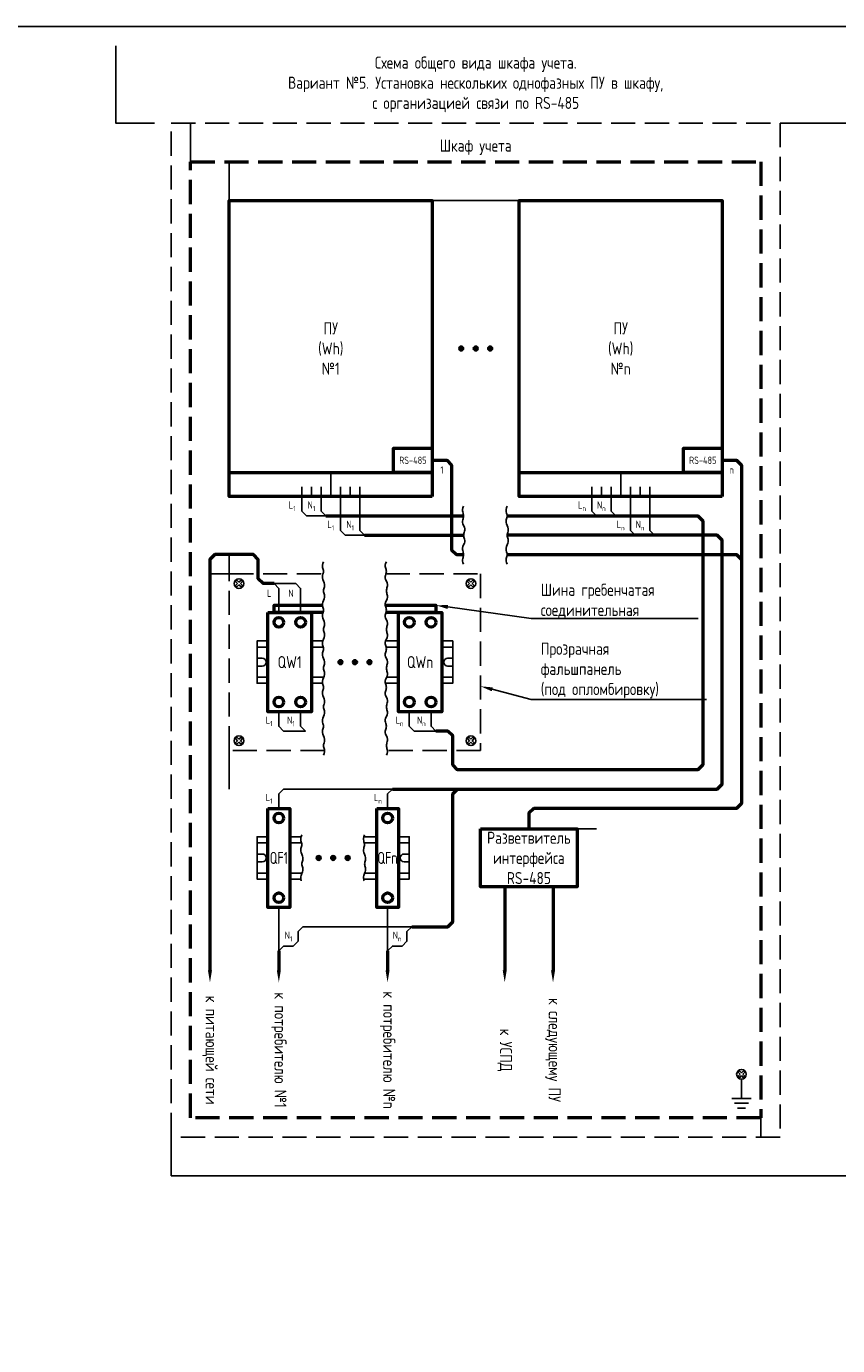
# Model space of a CAD drawing. Header units: millimetres. Extents: x -110 to 4101, y -10868 to 110.
# Tile 87 of 90: x 3292 to 3459, y -2337 to -2064. Entities that reach past the tile are written whole.
import ezdxf
from ezdxf import colors
from ezdxf.entities.mleader import LeaderData, LeaderLine
from ezdxf.math import Vec2, Vec3

# ---------------------------------------------------------------- set-up
doc = ezdxf.new("R2010")
doc.units = ezdxf.units.MM
doc.linetypes.add('GOST2.303 4', pattern=[7, 5, -2, 0])
doc.layers.add('01.Вспомогательный_слой', color=1, linetype='Continuous', plot=False)
doc.styles.add('ЭП', font='GOST.TTF')

msp = doc.modelspace()

# ---------------------------------------------------------------- hatches: boundary and pattern name
at = {"ltscale": 0.2}
h = msp.add_hatch(color=256, dxfattribs=at)
h.dxf.hatch_style = 1
edge = h.paths.add_edge_path()
edge.add_arc((3381.5, -2130.625), 0.5, 0, 360)
h = msp.add_hatch(color=256, dxfattribs=at)
h.dxf.hatch_style = 1
edge = h.paths.add_edge_path()
edge.add_arc((3384.5, -2130.625), 0.5, 0, 360)
h = msp.add_hatch(color=256, dxfattribs=at)
h.dxf.hatch_style = 1
edge = h.paths.add_edge_path()
edge.add_arc((3387.5, -2130.625), 0.5, 0, 360)
h = msp.add_hatch(color=256, dxfattribs=at)
h.dxf.hatch_style = 1
edge = h.paths.add_edge_path()
edge.add_arc((3356.5, -2195.5), 0.5, 0, 360)
h = msp.add_hatch(color=256, dxfattribs=at)
h.dxf.hatch_style = 1
edge = h.paths.add_edge_path()
edge.add_arc((3359.5, -2195.5), 0.5, 0, 360)
h = msp.add_hatch(color=256, dxfattribs=at)
h.dxf.hatch_style = 1
edge = h.paths.add_edge_path()
edge.add_arc((3362.5, -2195.5), 0.5, 0, 360)
h = msp.add_hatch(color=256, dxfattribs=at)
h.dxf.hatch_style = 1
edge = h.paths.add_edge_path()
edge.add_arc((3352, -2236), 0.5, 0, 360)
h = msp.add_hatch(color=256, dxfattribs=at)
h.dxf.hatch_style = 1
edge = h.paths.add_edge_path()
edge.add_arc((3355, -2236), 0.5, 0, 360)
h = msp.add_hatch(color=256, dxfattribs=at)
h.dxf.hatch_style = 1
edge = h.paths.add_edge_path()
edge.add_arc((3358, -2236), 0.5, 0, 360)

# ---------------------------------------------------------------- linework, layer by layer
at = {"linetype": 'GOST2.303 4', "lineweight": 50}
msp.add_lwpolyline([(3325.5, -2092), (3443.5, -2092), (3443.5, -2289.75), (3325.5, -2289.75)], close=True, dxfattribs=at)
at = {"lineweight": 50}
for points in [[(3375.5, -2161.25), (3333.5, -2161.25), (3333.5, -2100), (3375.5, -2100)], [(3435.5, -2161.25), (3393.5, -2161.25), (3393.5, -2100), (3435.5, -2100)], [(3375.5, -2156.25), (3367.5, -2156.25), (3367.5, -2151.25), (3375.5, -2151.25)], [(3435.5, -2156.25), (3427.5, -2156.25), (3427.5, -2151.25), (3435.5, -2151.25)], [(3341.5, -2185.25), (3350.5, -2185.25), (3350.5, -2205.75), (3341.5, -2205.75)], [(3368.5, -2185.25), (3377.5, -2185.25), (3377.5, -2205.75), (3368.5, -2205.75)], [(3341.5, -2225.75), (3346, -2225.75), (3346, -2246.25), (3341.5, -2246.25)], [(3364, -2225.75), (3368.5, -2225.75), (3368.5, -2246.25), (3364, -2246.25)]]:
    msp.add_lwpolyline(points, close=True, dxfattribs=at)
for points in [[(3375.5, -2153.75), (3378.5, -2153.75), (3379.5, -2154.75), (3379.5, -2172.25), (3380.5, -2173.25), (3382, -2173.25)], [(3435.5, -2153.75), (3438.5, -2153.75), (3439.5, -2154.75), (3439.5, -2224.75), (3438.5, -2225.75), (3396.5, -2225.75), (3395.5, -2226.75), (3395.5, -2230)], [(3333.5, -2156.25), (3375.5, -2156.25)], [(3393.5, -2156.25), (3435.5, -2156.25)], [(3353.5, -2165.25), (3382, -2165.25)], [(3391, -2165.25), (3430.5, -2165.25), (3431.5, -2166.25), (3431.5, -2216.75), (3430.5, -2217.75), (3380.75, -2217.75), (3379.75, -2216.75), (3379.75, -2210.75), (3378.75, -2209.75), (3376.25, -2209.75)], [(3361.5, -2169.25), (3382, -2169.25)], [(3367.25, -2221.75), (3434.5, -2221.75), (3435.5, -2220.75), (3435.5, -2170.25), (3434.5, -2169.25), (3391, -2169.25)], [(3342.75, -2179.25), (3340.5, -2179.25), (3339.5, -2178.25), (3339.5, -2174.25), (3338.5, -2173.25), (3330.5, -2173.25), (3329.5, -2174.25), (3329.5, -2182.75)], [(3391, -2173.25), (3438.5, -2173.25), (3439.5, -2174.25), (3439.5, -2174.25)], [(3329.5, -2182.75), (3329.5, -2259.25)], [(3352.895, -2185.25), (3342.75, -2185.25), (3342.75, -2183.75), (3352.788, -2183.75)], [(3365.788, -2183.75), (3376.25, -2183.75), (3376.25, -2185.25), (3365.895, -2185.25)], [(3371.25, -2250.25), (3378.75, -2250.25), (3379.75, -2249.25), (3379.75, -2222.75), (3380.75, -2221.75), (3380.75, -2221.75)], [(3390.5, -2242), (3390.5, -2259.25)], [(3400.5, -2242), (3400.5, -2259.25)], [(3343.75, -2255.25), (3343.75, -2259.25)], [(3366.25, -2255.25), (3366.25, -2259.25)]]:
    msp.add_lwpolyline(points, dxfattribs=at)
for points in [[(3333.5, -2156.25), (3333.5, -2161.25)], [(3393.5, -2156.25), (3393.5, -2161.25)], [(3335.217, -2179.25), (3334.793, -2178.826), (3335.076, -2178.543), (3335.5, -2178.967)], [(3335.5, -2179.533), (3335.076, -2179.957), (3334.793, -2179.674), (3335.217, -2179.25)], [(3335.5, -2178.967), (3335.924, -2178.543), (3336.207, -2178.826), (3335.783, -2179.25)], [(3335.783, -2179.25), (3336.207, -2179.674), (3335.924, -2179.957), (3335.5, -2179.533)], [(3383.5, -2178.967), (3383.076, -2178.543), (3382.793, -2178.826), (3383.217, -2179.25)], [(3383.217, -2179.25), (3382.793, -2179.674), (3383.076, -2179.957), (3383.5, -2179.533)], [(3383.783, -2179.25), (3384.207, -2178.826), (3383.924, -2178.543), (3383.5, -2178.967)], [(3383.5, -2179.533), (3383.924, -2179.957), (3384.207, -2179.674), (3383.783, -2179.25)], [(3341.5, -2191.125), (3339.25, -2191.125), (3339.25, -2199.875), (3341.5, -2199.875)], [(3377.5, -2191.125), (3379.75, -2191.125), (3379.75, -2199.875), (3377.5, -2199.875)], [(3341.5, -2192.375), (3339.25, -2192.375), (3339.25, -2198.625), (3341.5, -2198.625)], [(3377.5, -2192.375), (3379.75, -2192.375), (3379.75, -2198.625), (3377.5, -2198.625)], [(3340.313, -2194.687), (3339.25, -2194.687)], [(3340.313, -2196.312), (3339.25, -2196.312)], [(3378.688, -2194.687), (3379.75, -2194.687)], [(3378.688, -2196.312), (3379.75, -2196.312)], [(3335.5, -2211.467), (3335.076, -2211.043), (3334.793, -2211.326), (3335.217, -2211.75)], [(3335.217, -2211.75), (3334.793, -2212.174), (3335.076, -2212.457), (3335.5, -2212.033)], [(3335.783, -2211.75), (3336.207, -2211.326), (3335.924, -2211.043), (3335.5, -2211.467)], [(3335.5, -2212.033), (3335.924, -2212.457), (3336.207, -2212.174), (3335.783, -2211.75)], [(3383.217, -2211.75), (3382.793, -2211.326), (3383.076, -2211.043), (3383.5, -2211.467)], [(3383.5, -2212.033), (3383.076, -2212.457), (3382.793, -2212.174), (3383.217, -2211.75)], [(3383.5, -2211.467), (3383.924, -2211.043), (3384.207, -2211.326), (3383.783, -2211.75)], [(3383.783, -2211.75), (3384.207, -2212.174), (3383.924, -2212.457), (3383.5, -2212.033)], [(3341.5, -2231.625), (3339.25, -2231.625), (3339.25, -2240.375), (3341.5, -2240.375)], [(3368.5, -2231.625), (3370.75, -2231.625), (3370.75, -2240.375), (3368.5, -2240.375)], [(3341.5, -2232.875), (3339.25, -2232.875), (3339.25, -2239.125), (3341.5, -2239.125)], [(3368.5, -2232.875), (3370.75, -2232.875), (3370.75, -2239.125), (3368.5, -2239.125)], [(3340.313, -2235.188), (3339.25, -2235.188)], [(3340.313, -2236.813), (3339.25, -2236.813)], [(3369.688, -2235.188), (3370.75, -2235.188)], [(3369.688, -2236.813), (3370.75, -2236.813)], [(3439.5, -2280.467), (3439.076, -2280.043), (3438.793, -2280.326), (3439.217, -2280.75)], [(3439.217, -2280.75), (3438.793, -2281.174), (3439.076, -2281.457), (3439.5, -2281.033)], [(3439.783, -2280.75), (3440.207, -2280.326), (3439.924, -2280.043), (3439.5, -2280.467)], [(3439.5, -2281.033), (3439.924, -2281.457), (3440.207, -2281.174), (3439.783, -2280.75)]]:
    msp.add_lwpolyline(points)
at = {"ltscale": 0.2}
for points in [[(3348.5, -2161.25), (3348.5, -2164.25), (3349.5, -2165.25), (3349.5, -2165.25)], [(3352.5, -2161.25), (3352.5, -2164.25), (3353.5, -2165.25), (3353.5, -2165.25)], [(3356.5, -2161.25), (3356.5, -2168.25), (3357.5, -2169.25), (3357.5, -2169.25)], [(3360.5, -2161.25), (3360.5, -2168.25), (3361.5, -2169.25), (3361.5, -2169.25)], [(3382, -2163.25), (3381.856, -2163.603), (3381.789, -2163.914), (3381.78, -2164.19), (3381.813, -2164.437), (3381.868, -2164.661), (3381.93, -2164.867), (3381.979, -2165.062), (3382, -2165.25), (3381.979, -2165.438), (3381.93, -2165.633), (3381.868, -2165.839), (3381.813, -2166.062), (3381.78, -2166.31), (3381.789, -2166.586), (3381.856, -2166.897), (3382, -2167.25)], [(3391, -2163.25), (3390.856, -2163.603), (3390.789, -2163.914), (3390.78, -2164.19), (3390.813, -2164.437), (3390.868, -2164.661), (3390.93, -2164.867), (3390.979, -2165.062), (3391, -2165.25), (3390.979, -2165.438), (3390.93, -2165.633), (3390.868, -2165.839), (3390.813, -2166.062), (3390.78, -2166.31), (3390.789, -2166.586), (3390.856, -2166.897), (3391, -2167.25)], [(3408.5, -2161.25), (3408.5, -2164.25), (3409.5, -2165.25), (3409.5, -2165.25)], [(3412.5, -2161.25), (3412.5, -2164.25), (3413.5, -2165.25), (3413.5, -2165.25)], [(3416.5, -2161.25), (3416.5, -2168.25), (3417.5, -2169.25), (3417.5, -2169.25)], [(3420.5, -2161.25), (3420.5, -2168.25), (3421.5, -2169.25), (3421.5, -2169.25)], [(3349.5, -2165.25), (3353.5, -2165.25)], [(3413.5, -2165.25), (3409.5, -2165.25)], [(3357.5, -2169.25), (3361.5, -2169.25)], [(3382, -2167.25), (3382.144, -2167.603), (3382.211, -2167.914), (3382.22, -2168.19), (3382.188, -2168.437), (3382.132, -2168.661), (3382.07, -2168.867), (3382.021, -2169.062), (3382, -2169.25), (3382.021, -2169.438), (3382.07, -2169.633), (3382.132, -2169.839), (3382.188, -2170.062), (3382.22, -2170.31), (3382.211, -2170.586), (3382.144, -2170.897), (3382, -2171.25)], [(3391, -2167.25), (3391.144, -2167.603), (3391.211, -2167.914), (3391.22, -2168.19), (3391.188, -2168.437), (3391.132, -2168.661), (3391.07, -2168.867), (3391.021, -2169.062), (3391, -2169.25), (3391.021, -2169.438), (3391.07, -2169.633), (3391.132, -2169.839), (3391.188, -2170.062), (3391.22, -2170.31), (3391.211, -2170.586), (3391.144, -2170.897), (3391, -2171.25)], [(3421.5, -2169.25), (3417.5, -2169.25)], [(3382, -2171.25), (3381.856, -2171.603), (3381.789, -2171.914), (3381.78, -2172.19), (3381.813, -2172.438), (3381.868, -2172.661), (3381.93, -2172.867), (3381.979, -2173.062), (3382, -2173.25), (3381.979, -2173.438), (3381.93, -2173.633), (3381.868, -2173.839), (3381.813, -2174.062), (3381.78, -2174.31), (3381.789, -2174.586), (3381.856, -2174.897), (3382, -2175.25)], [(3391, -2171.25), (3390.856, -2171.603), (3390.789, -2171.914), (3390.78, -2172.19), (3390.813, -2172.438), (3390.868, -2172.661), (3390.93, -2172.867), (3390.979, -2173.062), (3391, -2173.25), (3390.979, -2173.438), (3390.93, -2173.633), (3390.868, -2173.839), (3390.813, -2174.062), (3390.78, -2174.31), (3390.789, -2174.586), (3390.856, -2174.897), (3391, -2175.25)], [(3353, -2174.75), (3352.856, -2175.103), (3352.789, -2175.414), (3352.78, -2175.69), (3352.813, -2175.937), (3352.868, -2176.161), (3352.93, -2176.367), (3352.979, -2176.562), (3353, -2176.75), (3352.979, -2176.938), (3352.93, -2177.133), (3352.868, -2177.339), (3352.813, -2177.562), (3352.78, -2177.81), (3352.789, -2178.086), (3352.856, -2178.397), (3353, -2178.75)], [(3366, -2174.75), (3365.856, -2175.103), (3365.789, -2175.414), (3365.78, -2175.69), (3365.813, -2175.937), (3365.868, -2176.161), (3365.93, -2176.367), (3365.979, -2176.562), (3366, -2176.75), (3365.979, -2176.938), (3365.93, -2177.133), (3365.868, -2177.339), (3365.813, -2177.562), (3365.78, -2177.81), (3365.789, -2178.086), (3365.856, -2178.397), (3366, -2178.75)], [(3348.25, -2185.25), (3348.25, -2180.25), (3347.25, -2179.25), (3342.75, -2179.25)], [(3343.75, -2185.25), (3343.75, -2180.25), (3342.75, -2179.25), (3342.75, -2179.25)], [(3353, -2178.75), (3353.144, -2179.103), (3353.211, -2179.414), (3353.22, -2179.69), (3353.188, -2179.937), (3353.132, -2180.161), (3353.07, -2180.367), (3353.021, -2180.562), (3353, -2180.75), (3353.021, -2180.938), (3353.07, -2181.133), (3353.132, -2181.339), (3353.188, -2181.562), (3353.22, -2181.81), (3353.211, -2182.086), (3353.144, -2182.397), (3353, -2182.75)], [(3366, -2178.75), (3366.144, -2179.103), (3366.211, -2179.414), (3366.22, -2179.69), (3366.188, -2179.937), (3366.132, -2180.161), (3366.07, -2180.367), (3366.021, -2180.562), (3366, -2180.75), (3366.021, -2180.938), (3366.07, -2181.133), (3366.132, -2181.339), (3366.188, -2181.562), (3366.22, -2181.81), (3366.211, -2182.086), (3366.144, -2182.397), (3366, -2182.75)], [(3353, -2182.75), (3352.856, -2183.103), (3352.789, -2183.414), (3352.78, -2183.69), (3352.813, -2183.937), (3352.868, -2184.161), (3352.93, -2184.367), (3352.979, -2184.562), (3353, -2184.75), (3352.979, -2184.938), (3352.93, -2185.133), (3352.868, -2185.339), (3352.813, -2185.562), (3352.78, -2185.81), (3352.789, -2186.086), (3352.856, -2186.397), (3353, -2186.75)], [(3366, -2182.75), (3365.856, -2183.103), (3365.789, -2183.414), (3365.78, -2183.69), (3365.813, -2183.937), (3365.868, -2184.161), (3365.93, -2184.367), (3365.979, -2184.562), (3366, -2184.75), (3365.979, -2184.938), (3365.93, -2185.133), (3365.868, -2185.339), (3365.813, -2185.562), (3365.78, -2185.81), (3365.789, -2186.086), (3365.856, -2186.397), (3366, -2186.75)], [(3353, -2186.75), (3353.144, -2187.103), (3353.211, -2187.414), (3353.22, -2187.69), (3353.188, -2187.937), (3353.132, -2188.161), (3353.07, -2188.367), (3353.021, -2188.562), (3353, -2188.75), (3353.021, -2188.938), (3353.07, -2189.133), (3353.132, -2189.339), (3353.188, -2189.562), (3353.22, -2189.81), (3353.211, -2190.086), (3353.144, -2190.397), (3353, -2190.75)], [(3366, -2186.75), (3366.144, -2187.103), (3366.211, -2187.414), (3366.22, -2187.69), (3366.188, -2187.937), (3366.132, -2188.161), (3366.07, -2188.367), (3366.021, -2188.562), (3366, -2188.75), (3366.021, -2188.938), (3366.07, -2189.133), (3366.132, -2189.339), (3366.188, -2189.562), (3366.22, -2189.81), (3366.211, -2190.086), (3366.144, -2190.397), (3366, -2190.75)], [(3350.5, -2191.125), (3352.852, -2191.125)], [(3353, -2190.75), (3352.856, -2191.103), (3352.789, -2191.414), (3352.78, -2191.69), (3352.813, -2191.937), (3352.868, -2192.161), (3352.93, -2192.367), (3352.979, -2192.562), (3353, -2192.75), (3352.979, -2192.938), (3352.93, -2193.133), (3352.868, -2193.339), (3352.813, -2193.562), (3352.78, -2193.81), (3352.789, -2194.086), (3352.856, -2194.397), (3353, -2194.75)], [(3366, -2190.75), (3365.856, -2191.103), (3365.789, -2191.414), (3365.78, -2191.69), (3365.813, -2191.937), (3365.868, -2192.161), (3365.93, -2192.367), (3365.979, -2192.562), (3366, -2192.75), (3365.979, -2192.938), (3365.93, -2193.133), (3365.868, -2193.339), (3365.813, -2193.562), (3365.78, -2193.81), (3365.789, -2194.086), (3365.856, -2194.397), (3366, -2194.75)], [(3365.852, -2191.125), (3368.5, -2191.125)], [(3350.5, -2192.375), (3352.932, -2192.375)], [(3365.932, -2192.375), (3368.5, -2192.375)], [(3353, -2194.75), (3353.144, -2195.103), (3353.211, -2195.414), (3353.22, -2195.69), (3353.188, -2195.937), (3353.132, -2196.161), (3353.07, -2196.367), (3353.021, -2196.562), (3353, -2196.75), (3353.021, -2196.938), (3353.07, -2197.133), (3353.132, -2197.339), (3353.188, -2197.562), (3353.22, -2197.81), (3353.211, -2198.086), (3353.144, -2198.397), (3353, -2198.75)], [(3366, -2194.75), (3366.144, -2195.103), (3366.211, -2195.414), (3366.22, -2195.69), (3366.188, -2195.937), (3366.132, -2196.161), (3366.07, -2196.367), (3366.021, -2196.562), (3366, -2196.75), (3366.021, -2196.938), (3366.07, -2197.133), (3366.132, -2197.339), (3366.188, -2197.562), (3366.22, -2197.81), (3366.211, -2198.086), (3366.144, -2198.397), (3366, -2198.75)], [(3350.5, -2198.625), (3353.051, -2198.625)], [(3353, -2198.75), (3352.856, -2199.103), (3352.789, -2199.414), (3352.78, -2199.69), (3352.813, -2199.937), (3352.868, -2200.161), (3352.93, -2200.367), (3352.979, -2200.562), (3353, -2200.75), (3352.979, -2200.938), (3352.93, -2201.133), (3352.868, -2201.339), (3352.813, -2201.562), (3352.78, -2201.81), (3352.789, -2202.086), (3352.856, -2202.397), (3353, -2202.75)], [(3366, -2198.75), (3365.856, -2199.103), (3365.789, -2199.414), (3365.78, -2199.69), (3365.813, -2199.937), (3365.868, -2200.161), (3365.93, -2200.367), (3365.979, -2200.562), (3366, -2200.75), (3365.979, -2200.938), (3365.93, -2201.133), (3365.868, -2201.339), (3365.813, -2201.562), (3365.78, -2201.81), (3365.789, -2202.086), (3365.856, -2202.397), (3366, -2202.75)], [(3366.051, -2198.625), (3368.5, -2198.625)], [(3350.5, -2199.875), (3352.804, -2199.875)], [(3365.804, -2199.875), (3368.5, -2199.875)], [(3353, -2202.75), (3353.144, -2203.103), (3353.211, -2203.414), (3353.22, -2203.69), (3353.188, -2203.937), (3353.132, -2204.161), (3353.07, -2204.367), (3353.021, -2204.562), (3353, -2204.75), (3353.021, -2204.938), (3353.07, -2205.133), (3353.132, -2205.339), (3353.188, -2205.562), (3353.22, -2205.81), (3353.211, -2206.086), (3353.144, -2206.397), (3353, -2206.75)], [(3366, -2202.75), (3366.144, -2203.103), (3366.211, -2203.414), (3366.22, -2203.69), (3366.188, -2203.937), (3366.132, -2204.161), (3366.07, -2204.367), (3366.021, -2204.562), (3366, -2204.75), (3366.021, -2204.938), (3366.07, -2205.133), (3366.132, -2205.339), (3366.188, -2205.562), (3366.22, -2205.81), (3366.211, -2206.086), (3366.144, -2206.397), (3366, -2206.75)], [(3343.75, -2205.75), (3343.75, -2208.75), (3344.75, -2209.75), (3349.25, -2209.75)], [(3348.25, -2205.75), (3348.25, -2208.75), (3349.25, -2209.75), (3349.25, -2209.75)], [(3353, -2206.75), (3352.856, -2207.103), (3352.789, -2207.414), (3352.78, -2207.69), (3352.813, -2207.937), (3352.868, -2208.161), (3352.93, -2208.367), (3352.979, -2208.562), (3353, -2208.75), (3352.979, -2208.938), (3352.93, -2209.133), (3352.868, -2209.339), (3352.813, -2209.562), (3352.78, -2209.81), (3352.789, -2210.086), (3352.856, -2210.397), (3353, -2210.75)], [(3366, -2206.75), (3365.856, -2207.103), (3365.789, -2207.414), (3365.78, -2207.69), (3365.813, -2207.937), (3365.868, -2208.161), (3365.93, -2208.367), (3365.979, -2208.562), (3366, -2208.75), (3365.979, -2208.938), (3365.93, -2209.133), (3365.868, -2209.339), (3365.813, -2209.562), (3365.78, -2209.81), (3365.789, -2210.086), (3365.856, -2210.397), (3366, -2210.75)], [(3370.75, -2205.75), (3370.75, -2208.75), (3371.75, -2209.75), (3376.25, -2209.75)], [(3375.25, -2205.75), (3375.25, -2208.75), (3376.25, -2209.75), (3376.25, -2209.75)], [(3353, -2210.75), (3353.144, -2211.103), (3353.211, -2211.414), (3353.22, -2211.69), (3353.188, -2211.937), (3353.132, -2212.161), (3353.07, -2212.367), (3353.021, -2212.562), (3353, -2212.75), (3353.021, -2212.938), (3353.07, -2213.133), (3353.132, -2213.339), (3353.188, -2213.562), (3353.22, -2213.81), (3353.211, -2214.086), (3353.144, -2214.397), (3353, -2214.75)], [(3366, -2210.75), (3366.144, -2211.103), (3366.211, -2211.414), (3366.22, -2211.69), (3366.188, -2211.937), (3366.132, -2212.161), (3366.07, -2212.367), (3366.021, -2212.562), (3366, -2212.75), (3366.021, -2212.938), (3366.07, -2213.133), (3366.132, -2213.339), (3366.188, -2213.562), (3366.22, -2213.81), (3366.211, -2214.086), (3366.144, -2214.397), (3366, -2214.75)], [(3343.75, -2225.75), (3343.75, -2222.75), (3344.75, -2221.75), (3344.75, -2221.75)], [(3367.25, -2221.75), (3344.75, -2221.75)], [(3366.25, -2225.75), (3366.25, -2222.75), (3367.25, -2221.75), (3367.25, -2221.75)], [(3346, -2231.625), (3348.352, -2231.625)], [(3348.5, -2231.25), (3348.356, -2231.603), (3348.289, -2231.914), (3348.28, -2232.19), (3348.313, -2232.437), (3348.368, -2232.661), (3348.43, -2232.867), (3348.479, -2233.062), (3348.5, -2233.25), (3348.479, -2233.438), (3348.43, -2233.633), (3348.368, -2233.839), (3348.313, -2234.062), (3348.28, -2234.31), (3348.289, -2234.586), (3348.356, -2234.897), (3348.5, -2235.25)], [(3361.5, -2231.25), (3361.356, -2231.603), (3361.289, -2231.914), (3361.28, -2232.19), (3361.313, -2232.437), (3361.368, -2232.661), (3361.43, -2232.867), (3361.479, -2233.062), (3361.5, -2233.25), (3361.479, -2233.438), (3361.43, -2233.633), (3361.368, -2233.839), (3361.313, -2234.062), (3361.28, -2234.31), (3361.289, -2234.586), (3361.356, -2234.897), (3361.5, -2235.25)], [(3361.352, -2231.625), (3364, -2231.625)], [(3346, -2232.875), (3348.432, -2232.875)], [(3361.432, -2232.875), (3364, -2232.875)], [(3348.5, -2235.25), (3348.644, -2235.603), (3348.711, -2235.914), (3348.72, -2236.19), (3348.688, -2236.437), (3348.632, -2236.661), (3348.57, -2236.867), (3348.521, -2237.062), (3348.5, -2237.25), (3348.521, -2237.438), (3348.57, -2237.633), (3348.632, -2237.839), (3348.688, -2238.062), (3348.72, -2238.31), (3348.711, -2238.586), (3348.644, -2238.897), (3348.5, -2239.25)], [(3361.5, -2235.25), (3361.644, -2235.603), (3361.711, -2235.914), (3361.72, -2236.19), (3361.688, -2236.437), (3361.632, -2236.661), (3361.57, -2236.867), (3361.521, -2237.062), (3361.5, -2237.25), (3361.521, -2237.438), (3361.57, -2237.633), (3361.632, -2237.839), (3361.688, -2238.062), (3361.72, -2238.31), (3361.711, -2238.586), (3361.644, -2238.897), (3361.5, -2239.25)], [(3346, -2239.125), (3348.551, -2239.125)], [(3348.5, -2239.25), (3348.356, -2239.603), (3348.289, -2239.914), (3348.28, -2240.19), (3348.313, -2240.438), (3348.368, -2240.661), (3348.395, -2240.75)], [(3361.5, -2239.25), (3361.356, -2239.603), (3361.289, -2239.914), (3361.28, -2240.19), (3361.313, -2240.438), (3361.368, -2240.661), (3361.395, -2240.75)], [(3361.551, -2239.125), (3364, -2239.125)], [(3346, -2240.375), (3348.304, -2240.375)], [(3361.304, -2240.375), (3364, -2240.375)], [(3343.75, -2246.25), (3343.75, -2255.25)], [(3366.25, -2246.25), (3366.25, -2255.25)], [(3343.75, -2255.25), (3343.75, -2255.25), (3344.75, -2254.25), (3346.75, -2254.25), (3347.75, -2253.25), (3347.75, -2251.25), (3348.75, -2250.25), (3348.75, -2250.25)], [(3348.75, -2250.25), (3371.25, -2250.25)], [(3366.25, -2255.25), (3366.25, -2255.25), (3367.25, -2254.25), (3369.25, -2254.25), (3370.25, -2253.25), (3370.25, -2251.25), (3371.25, -2250.25), (3371.25, -2250.25)]]:
    msp.add_lwpolyline(points, dxfattribs=at)
at = {"linetype": 'GOST2.303 4'}
for points in [[(3353.212, -2213.75), (3333.5, -2213.75), (3333.5, -2177.25), (3352.895, -2177.25)], [(3365.895, -2177.25), (3385.5, -2177.25), (3385.5, -2213.75), (3366.212, -2213.75)]]:
    msp.add_lwpolyline(points, dxfattribs=at)
at = {"lineweight": 50, "ltscale": 2}
msp.add_lwpolyline([(3385.5, -2230), (3405.5, -2230), (3405.5, -2242), (3385.5, -2242)], close=True, dxfattribs=at)
at = {"ltscale": 2}
for points in [[(3439.5, -2281.75), (3439.5, -2281.75), (3439.5, -2285.75)], [(3437.5, -2285.75), (3441.5, -2285.75)], [(3438.077, -2286.75), (3440.923, -2286.75)], [(3438.655, -2287.75), (3440.345, -2287.75)]]:
    msp.add_lwpolyline(points, dxfattribs=at)
at = {"ltscale": 0.2}
for centre in [(3381.5, -2130.625), (3384.5, -2130.625), (3387.5, -2130.625), (3356.5, -2195.5), (3359.5, -2195.5), (3362.5, -2195.5), (3352, -2236), (3355, -2236), (3358, -2236)]:
    msp.add_circle(centre, 0.5, dxfattribs=at)
for centre in [(3335.5, -2179.25), (3383.5, -2179.25), (3335.5, -2211.75), (3383.5, -2211.75), (3439.5, -2280.75)]:
    msp.add_circle(centre, 1)
at = {"lineweight": 50}
for centre in [(3343.75, -2187.25), (3348.25, -2187.25), (3370.75, -2187.25), (3375.25, -2187.25), (3343.75, -2203.75), (3348.25, -2203.75), (3370.75, -2203.75), (3375.25, -2203.75), (3343.75, -2227.75), (3366.25, -2227.75), (3343.75, -2244.25), (3366.25, -2244.25)]:
    msp.add_circle(centre, 1, dxfattribs=at)
for centre, start, end in [((3340.313, -2195.5), 270, 90), ((3378.688, -2195.5), 90, 270), ((3340.313, -2236), 270, 90), ((3369.688, -2236), 90, 270)]:
    msp.add_arc(centre, 0.812, start, end)
for points in [[(3329.917, -2259.25), (3329.083, -2259.25), (3329.5, -2261.75)], [(3344.167, -2259.25), (3343.333, -2259.25), (3343.75, -2261.75)], [(3366.667, -2259.25), (3365.833, -2259.25), (3366.25, -2261.75)], [(3390.917, -2259.25), (3390.083, -2259.25), (3390.5, -2261.75)], [(3400.917, -2259.25), (3400.083, -2259.25), (3400.5, -2261.75)]]:
    msp.add_solid(points)
at = {"layer": '01.Вспомогательный_слой', "ltscale": 0.2}
msp.add_lwpolyline([(2481.5, -2609.75), (4101.5, -2609.75), (4101.5, -2064), (2481.5, -2064)], close=True, dxfattribs=at)
at = {"layer": '01.Вспомогательный_слой'}
for points in [[(3310, -2068), (3310, -2084), (3318, -2084)], [(3310, -2068), (3310, -2084), (3318, -2084)], [(3354.5, -2161.25), (3354.5, -2156.25)], [(3414.5, -2161.25), (3414.5, -2156.25)]]:
    msp.add_lwpolyline(points, dxfattribs=at)
at = {"layer": '01.Вспомогательный_слой', "ltscale": 0.2}
for points in [[(3325.5, -2092), (3325.5, -2084), (3321.5, -2084)], [(3447.5, -2084), (3463.5, -2084)], [(3333.5, -2092), (3333.5, -2100)], [(3375.5, -2100), (3393.5, -2100)], [(3350.5, -2161.25), (3348.5, -2161.25), (3348.5, -2159.25)], [(3352.5, -2161.25), (3350.5, -2161.25), (3350.5, -2159.25)], [(3354.5, -2161.25), (3352.5, -2161.25), (3352.5, -2159.25)], [(3354.5, -2161.25), (3356.5, -2161.25), (3356.5, -2159.25)], [(3356.5, -2161.25), (3358.5, -2161.25), (3358.5, -2159.25)], [(3358.5, -2161.25), (3360.5, -2161.25), (3360.5, -2159.25)], [(3410.5, -2161.25), (3408.5, -2161.25), (3408.5, -2159.25)], [(3412.5, -2161.25), (3410.5, -2161.25), (3410.5, -2159.25)], [(3414.5, -2161.25), (3412.5, -2161.25), (3412.5, -2159.25)], [(3414.5, -2161.25), (3416.5, -2161.25), (3416.5, -2159.25)], [(3416.5, -2161.25), (3418.5, -2161.25), (3418.5, -2159.25)], [(3418.5, -2161.25), (3420.5, -2161.25), (3420.5, -2159.25)], [(3352.25, -2161.25), (3356.75, -2161.25)], [(3356.796, -2161.25), (3361.296, -2161.25)], [(3412.25, -2161.25), (3416.75, -2161.25)], [(3416.796, -2161.25), (3421.296, -2161.25)], [(3333.5, -2177.25), (3333.5, -2173.25)], [(3333.5, -2177.25), (3329.5, -2177.25)], [(3333.5, -2221.75), (3333.5, -2213.75)], [(3321.5, -2293.75), (3321.5, -2301.75), (3693.5, -2301.75), (3693.5, -2226)], [(3405.5, -2230), (3409.5, -2230)], [(3443.5, -2289.75), (3443.5, -2293.75), (3447.5, -2293.75)]]:
    msp.add_lwpolyline(points, dxfattribs=at)
at = {"layer": '01.Вспомогательный_слой', "linetype": 'GOST2.303 4'}
msp.add_lwpolyline([(3321.5, -2084), (3447.5, -2084), (3447.5, -2293.75), (3321.5, -2293.75)], close=True, dxfattribs=at)

# ---------------------------------------------------------------- texts
at = {"attachment_point": 5, "style": 'ЭП'}
for s, insert, char_height, width in [('Схема общего вида шкафа учета. ^JВариант №5. Установка нескольких однофазных ПУ в шкафу, ^Jс организацией связи по RS-485', (3384.5, -2076), 2.5, 126), ('Шкаф учета', (3384.5, -2089), 2.5, 118), ('ПУ \\P(Wh)\\P№1', (3354.5, -2130.625), 2.5, 42), ('ПУ \\P(Wh)\\P№n', (3414.5, -2130.625), 2.5, 42), ('RS-485', (3371.5, -2153.75), 1.5, 8), ('RS-485', (3431.5, -2153.75), 1.5, 8), ('1', (3377.5, -2155.75), 1.5, 4), ('n', (3437.5, -2155.75), 1.5, 4), ('\\A1;L{\\H0.7x;\\S^ 1;}', (3346.5, -2163.25), 1.5, 4), ('\\A1;N{\\H0.7x;\\S^ 1;}', (3350.5, -2163.25), 1.5, 4), ('\\A1;L{\\H0.7x;\\S^ n;}', (3406.5, -2163.25), 1.5, 4), ('\\A1;N{\\H0.7x;\\S^ n;}', (3410.5, -2163.25), 1.5, 4), ('\\A1;L{\\H0.7x;\\S^ 1;}', (3354.5, -2167.25), 1.5, 4), ('\\A1;N{\\H0.7x;\\S^ 1;}', (3358.5, -2167.25), 1.5, 4), ('\\A1;L{\\H0.7x;\\S^ n;}', (3414.5, -2167.25), 1.5, 4), ('\\A1;N{\\H0.7x;\\S^ n;}', (3418.5, -2167.25), 1.5, 4), ('L', (3341.75, -2181.25), 1.5, 4), ('N', (3346.25, -2181.25), 1.5, 4), ('QW1', (3346, -2195.5), 2.5, 9), ('QWn', (3373, -2195.5), 2.5, 9), ('\\A1;L{\\H0.7x;\\S^ 1;}', (3341.75, -2207.75), 1.5, 4), ('\\A1;N{\\H0.7x;\\S^ 1;}', (3346.25, -2207.75), 1.5, 4), ('\\A1;L{\\H0.7x;\\S^ n;}', (3368.75, -2207.75), 1.5, 4), ('\\A1;N{\\H0.7x;\\S^ n;}', (3373.25, -2207.75), 1.5, 4), ('\\A1;L{\\H0.7x;\\S^ 1;}', (3341.75, -2223.75), 1.5, 4), ('\\A1;L{\\H0.7x;\\S^ n;}', (3364.25, -2223.75), 1.5, 4), ('{\\C0;Разветвитель интерфейса \\PRS-485}', (3395.5, -2236), 2.5, 20), ('{\\W0.9;QF1}', (3343.75, -2236), 2.5, 4.5), ('{\\W0.9;QFn}', (3366.25, -2236), 2.5, 4.5), ('\\A1;N{\\H0.7x;\\S^ 1;}', (3345.75, -2252.25), 1.5, 4), ('\\A1;N{\\H0.7x;\\S^ n;}', (3368.25, -2252.25), 1.5, 4)]:
    msp.add_mtext(s, dxfattribs=dict(at, insert=insert, char_height=char_height, width=width))
at = {"char_height": 2.5, "width": 25.5, "attachment_point": 5, "rotation": 270, "style": 'ЭП'}
for s, insert in [('к потребителю №1', (3343.75, -2275.75)), ('к потребителю №n', (3366.25, -2275.75)), ('к следующему ПУ', (3400.5, -2275.75)), ('к питающей сети', (3329.5, -2275.75)), ('к УСПД', (3390.5, -2275.75))]:
    msp.add_mtext(s, dxfattribs=dict(at, insert=insert))

# ---------------------------------------------------------------- leaders
ml = msp.add_multileader_mtext('Standard')
ml.set_content('{\\C256;Шина гребенчатая ^Jсоединительная}', color=250, style='ЭП')
ml.set_leader_properties()
ml.build(insert=Vec2(0, 0))
ml.multileader.update_dxf_attribs({"text_left_attachment_type": 5, "text_right_attachment_type": 5, "dogleg_length": 0, "arrow_head_size": 2.5})
ctx = ml.context
ctx.base_point, ctx.char_height, ctx.arrow_head_size, ctx.plane_origin = Vec3(3395.961, -2186.457), 2.5, 2.5, Vec3(3389.409, -2174.73)
ctx.left_attachment, ctx.right_attachment = 5, 5
notes = []
notes.append((ctx, [(0, (1, 1, 0), (3395.961, -2186.457), (1, 0), 0, [(0, [(3376.25, -2183.75)], 0, [])])]))
ctx.mtext.insert, ctx.mtext.flow_direction = Vec3(3397.961, -2179.291), 5
ml = msp.add_multileader_mtext('Standard')
ml.set_content('{\\C256;Прозрачная ^Jфальшпанель ^J(под опломбировку)}', color=250, style='ЭП')
ml.set_leader_properties()
ml.build(insert=Vec2(0, 0))
ml.multileader.update_dxf_attribs({"text_left_attachment_type": 5, "text_right_attachment_type": 5, "dogleg_length": 0, "arrow_head_size": 2.5})
ctx = ml.context
ctx.base_point, ctx.char_height, ctx.arrow_head_size, ctx.plane_origin = Vec3(3395.961, -2203.207), 2.5, 2.5, Vec3(3389.409, -2191.48)
ctx.left_attachment, ctx.right_attachment = 5, 5
notes.append((ctx, [(0, (1, 1, 0), (3395.961, -2203.207), (1, 0), 0, [(0, [(3385.5, -2200.5)], 0, [])])]))
ctx.mtext.insert, ctx.mtext.flow_direction = Vec3(3397.961, -2191.483), 5
for ctx, leaders in notes:
    for number, flags, end, landing, length, lines in leaders:
        leader = LeaderData()
        leader.index, (leader.has_last_leader_line, leader.has_dogleg_vector, leader.attachment_direction) = number, flags
        leader.last_leader_point, leader.dogleg_vector, leader.dogleg_length = Vec3(end), Vec3(landing), length
        for number, points, colour, breaks in lines:
            line = LeaderLine()
            line.index, line.vertices, line.color, line.breaks = number, Vec3.list(points), colors.encode_raw_color(colour), breaks
            leader.lines.append(line)
        ctx.leaders.append(leader)

doc.saveas('drawing.dxf')
